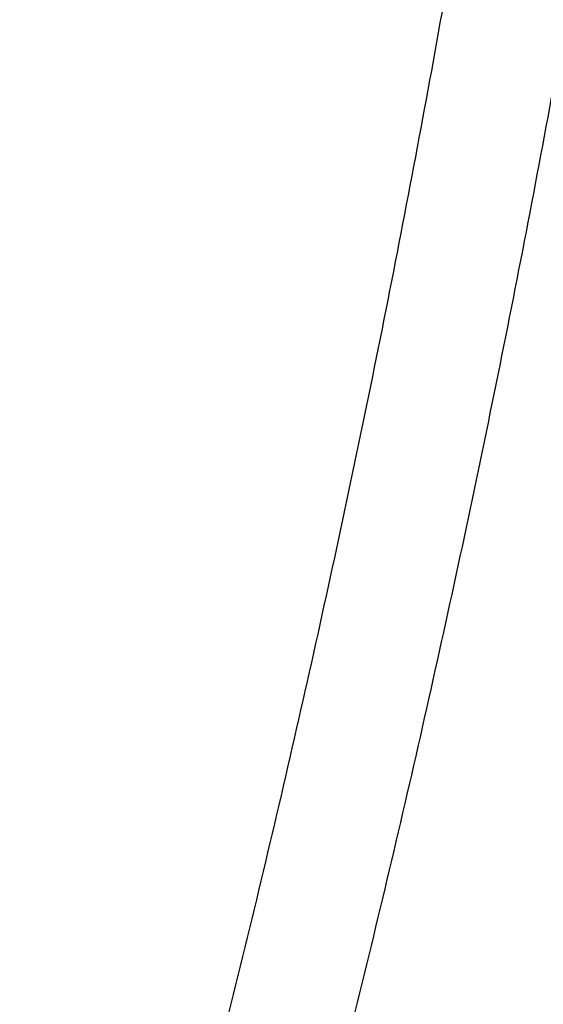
# Model space of a CAD drawing. Header units: millimetres. Extents: x -0.387 to 0.594, y -0.166 to 0.447.
# Tile 13 of 109: x -0.094 to -0.077, y 0.095 to 0.127. Entities that reach past the tile are written whole.
import ezdxf

# ---------------------------------------------------------------- set-up
doc = ezdxf.new("R2010")
doc.units = ezdxf.units.MM
doc.layers.add('FORMAT', color=7, linetype='Continuous')

msp = doc.modelspace()

# ---------------------------------------------------------------- linework, layer by layer
at = {"layer": 'FORMAT', "color": 7, "linetype": 'Continuous', "lineweight": 25}
for points, knots in [([(-0.090107, 0.06795), (-0.089163, 0.071103), (-0.087254, 0.077479), (-0.084621, 0.087149), (-0.082151, 0.096942), (-0.079881, 0.106792), (-0.077809, 0.116683), (-0.075937, 0.12661), (-0.074264, 0.136571), (-0.072791, 0.14657), (-0.071233, 0.158867), (-0.069774, 0.173481), (-0.068668, 0.19044), (-0.068097, 0.20746), (-0.068205, 0.218826), (-0.068259, 0.224512)], [0, 0, 0, 0, 0.062201, 0.125786, 0.189397, 0.253085, 0.316799, 0.380384, 0.443994, 0.507681, 0.571395, 0.67824, 0.785206, 0.892541, 1, 1, 1, 1]), ([(-0.093664, 0.069843), (-0.092737, 0.07296), (-0.090851, 0.079301), (-0.088247, 0.088938), (-0.085798, 0.098737), (-0.083551, 0.108592), (-0.081504, 0.118489), (-0.079661, 0.128422), (-0.07802, 0.138388), (-0.076581, 0.148393), (-0.075106, 0.160377), (-0.073756, 0.174357), (-0.07274, 0.190352), (-0.072204, 0.206401), (-0.072286, 0.217116), (-0.072327, 0.222477)], [0, 0, 0, 0, 0.06304, 0.128265, 0.193518, 0.258852, 0.324213, 0.389439, 0.454692, 0.520026, 0.585387, 0.688769, 0.79226, 0.896075, 1, 1, 1, 1])]:
    msp.add_open_spline(points, degree=3, knots=knots, dxfattribs=at)

doc.saveas('drawing.dxf')
